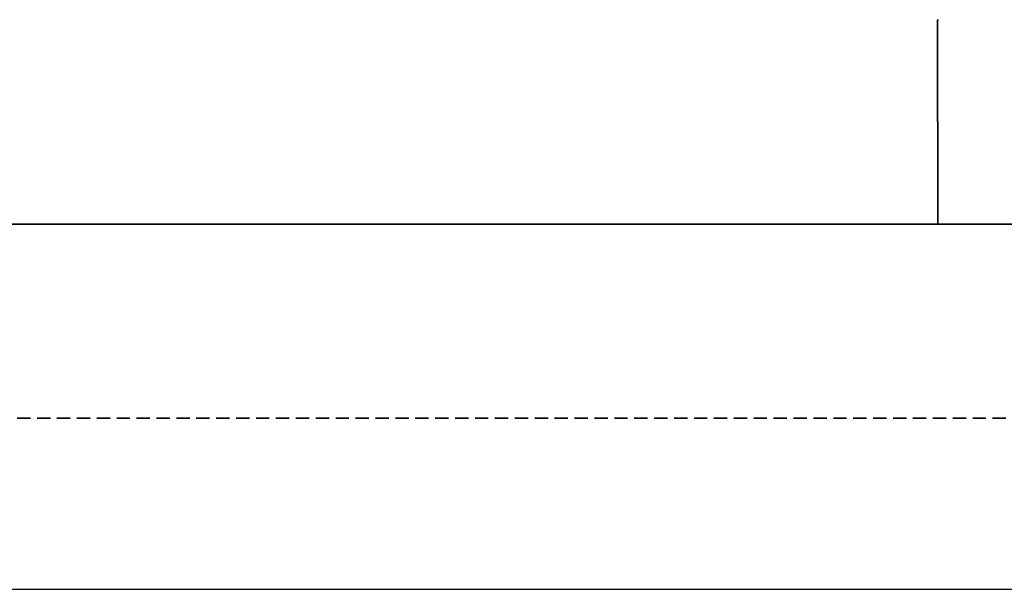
# Model space of a CAD drawing. Header units: millimetres. Extents: x 14365 to 105143, y -126377 to -22383.
# Tile 117 of 191: x 72884 to 73181, y -126377 to -126206. Entities that reach past the tile are written whole.
import ezdxf

# ---------------------------------------------------------------- set-up
doc = ezdxf.new("R2010")
doc.units = ezdxf.units.MM
doc.linetypes.add('ČÁRKOVANÁ', pattern=[0.75, 0.5, -0.25])
for name, color, linetype, lineweight in [('UT_POTRUBI - PŘÍVOD', 1, 'Continuous', 35), ('UT_POTRUBI - ZPÁTEČKA', 5, 'ČÁRKOVANÁ', 35), ('UT_SCHÉMA_PŘÍVOD', 10, 'Continuous', 35)]:
    doc.layers.add(name, color=color, linetype=linetype, lineweight=lineweight)

msp = doc.modelspace()

# ---------------------------------------------------------------- linework, layer by layer
at = {"ltscale": 8}
msp.add_line((31841.29, -126377.19), (105085.12, -126377.19), dxfattribs=at)
at = {"color": 0, "linetype": 'Continuous', "lineweight": -2}
msp.add_arc((73160.83, -126190.52), 15.1, 269.292, 270.708, dxfattribs=at)
at = {"layer": 'UT_POTRUBI - PŘÍVOD', "ltscale": 8}
msp.add_line((74239.31, -126267.2), (72413.26, -126267.2), dxfattribs=at)
at = {"layer": 'UT_POTRUBI - ZPÁTEČKA', "linetype": 'ČÁRKOVANÁ', "ltscale": 8}
msp.add_line((74189.31, -126325.64), (72408.17, -126325.64), dxfattribs=at)
at = {"layer": 'UT_SCHÉMA_PŘÍVOD'}
msp.add_line((73160.65, -126205.62), (73160.83, -126267.2), dxfattribs=at)

doc.saveas('drawing.dxf')
